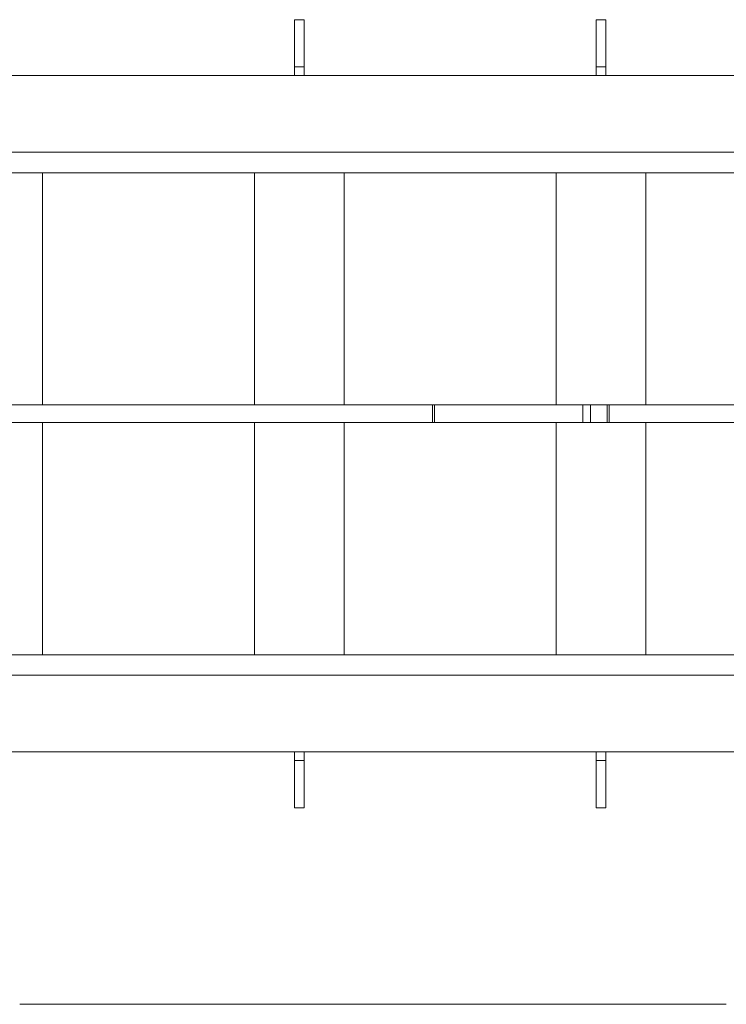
# Model space of a CAD drawing. Header units: millimetres. Extents: x -1413 to 6997, y -739331 to -733391.
# Tile 24 of 47: x 5765 to 6005, y -737173 to -736838. Entities that reach past the tile are written whole.
import ezdxf

# ---------------------------------------------------------------- set-up
doc = ezdxf.new("R2010")
doc.units = ezdxf.units.MM
doc.header["$MEASUREMENT"] = 0
for name, color, linetype, lineweight in [('Side Cradle Stbd', 7, 'Continuous', 0), ('Side Cradle Tower Rail Frame', 7, 'Continuous', 0), ('Side Slip Cradle Stbd', 7, 'Continuous', 0)]:
    doc.layers.add(name, color=color, linetype=linetype, lineweight=lineweight)

# ---------------------------------------------------------------- blocks, each defined once
blk = doc.blocks.new('*U59')
at = {"layer": 'Side Cradle Stbd', "color": 7, "linetype": 'Continuous', "lineweight": 0}
blk.add_line((3213.43, -811.79), (2973.37, -811.79), dxfattribs=at)
at = {"layer": 'Side Cradle Tower Rail Frame', "color": 7, "linetype": 'Continuous', "lineweight": 0}
for p, q in [((3066.77, -477.15), (3069.97, -477.15)), ((3066.77, -477.15), (3066.77, -493.15)), ((3069.97, -493.15), (3069.97, -477.15)), ((3169.27, -477.15), (3172.47, -477.15)), ((3169.27, -477.15), (3169.27, -493.15)), ((3172.47, -493.15), (3172.47, -477.15)), ((3066.77, -493.15), (3069.97, -493.15)), ((3066.77, -493.15), (3066.77, -496.15)), ((3069.97, -496.15), (3069.97, -493.15)), ((3169.27, -493.15), (3172.47, -493.15)), ((3169.27, -493.15), (3169.27, -496.15)), ((3172.47, -496.15), (3172.47, -493.15)), ((3656.35, -496.15), (2933.13, -496.15)), ((2933.13, -522.15), (3656.35, -522.15)), ((2933.13, -529.15), (3263.37, -529.15)), ((2981.08, -529.15), (2981.08, -608.05)), ((3053.16, -529.15), (3053.16, -608.05)), ((3083.58, -529.15), (3083.58, -608.05)), ((3155.66, -529.15), (3155.66, -608.05)), ((3186.08, -529.15), (3186.08, -608.05)), ((3113.65, -608.05), (2933.13, -608.05)), ((3114.32, -608.05), (3113.65, -608.05)), ((3113.65, -614.05), (3113.65, -608.05)), ((3114.32, -614.05), (3114.32, -608.05)), ((3164.64, -608.05), (3114.32, -608.05)), ((3164.64, -614.05), (3164.64, -608.05)), ((3167.33, -608.05), (3164.64, -608.05)), ((3167.33, -614.05), (3167.33, -608.05)), ((3172.99, -608.05), (3167.33, -608.05)), ((3172.99, -614.05), (3172.99, -608.05)), ((3173.67, -608.05), (3172.99, -608.05)), ((3173.67, -614.05), (3173.67, -608.05)), ((3223.98, -608.05), (3173.67, -608.05)), ((2933.13, -614.05), (3113.65, -614.05)), ((2981.08, -614.05), (2981.08, -692.96)), ((3053.16, -614.05), (3053.16, -692.96)), ((3083.58, -614.05), (3083.58, -692.96)), ((3113.65, -614.05), (3114.32, -614.05)), ((3114.32, -614.05), (3164.64, -614.05)), ((3155.66, -614.05), (3155.66, -692.96)), ((3164.64, -614.05), (3167.33, -614.05)), ((3167.33, -614.05), (3172.99, -614.05)), ((3172.99, -614.05), (3173.67, -614.05)), ((3173.67, -614.05), (3223.98, -614.05)), ((3186.08, -614.05), (3186.08, -692.96)), ((3263.37, -692.96), (2933.13, -692.96)), ((3656.35, -699.96), (2933.13, -699.96)), ((2933.13, -725.96), (3656.35, -725.96)), ((3066.77, -728.96), (3066.77, -725.96)), ((3069.97, -725.96), (3069.97, -728.96)), ((3169.27, -728.96), (3169.27, -725.96)), ((3172.47, -725.96), (3172.47, -728.96)), ((3066.77, -744.96), (3066.77, -728.96)), ((3066.77, -728.96), (3069.97, -728.96)), ((3069.97, -728.96), (3069.97, -744.96)), ((3169.27, -744.96), (3169.27, -728.96)), ((3169.27, -728.96), (3172.47, -728.96)), ((3172.47, -728.96), (3172.47, -744.96)), ((3066.77, -744.96), (3069.97, -744.96)), ((3169.27, -744.96), (3172.47, -744.96))]:
    blk.add_line(p, q, dxfattribs=at)

msp = doc.modelspace()

# ---------------------------------------------------------------- block references
at = {"layer": 'Side Slip Cradle Stbd', "color": 7, "linetype": 'Continuous', "lineweight": 0}
msp.add_blockref('*U59', (2791.75, -736360.85), dxfattribs=at)

doc.saveas('drawing.dxf')
